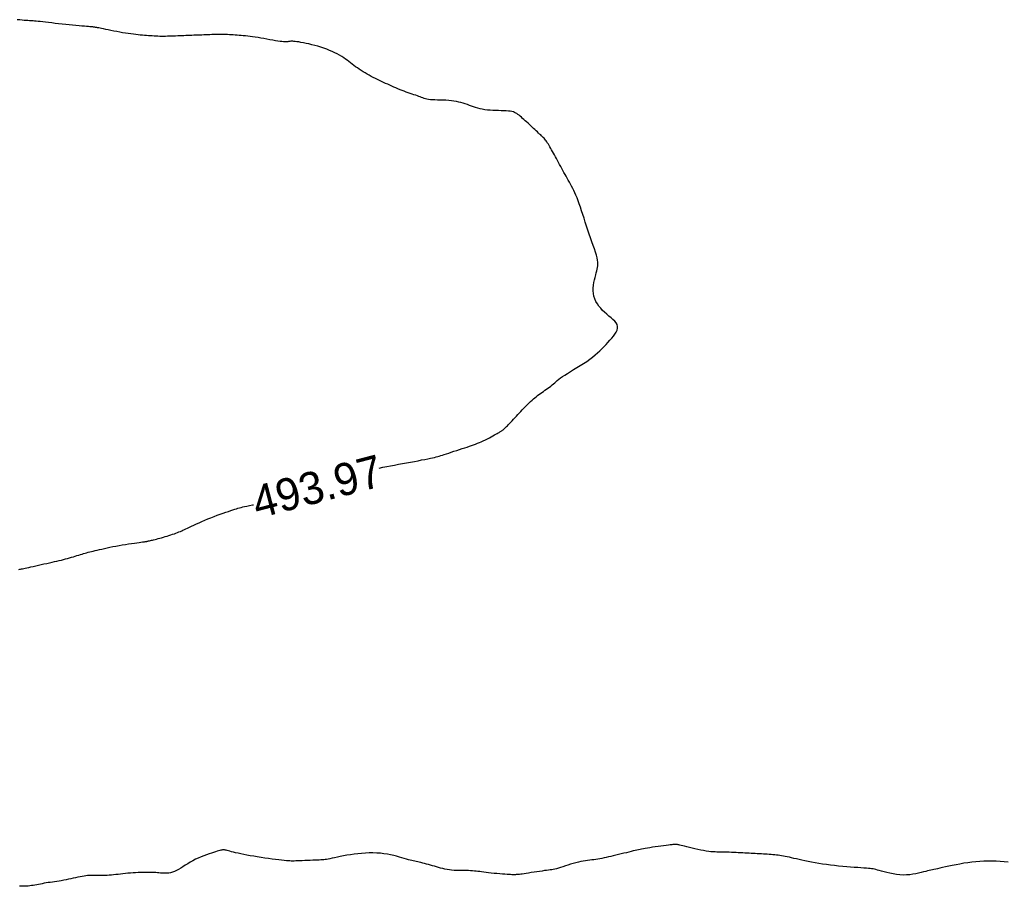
# Model space of a CAD drawing. Header units: millimetres. Extents: x 32690613 to 32693367, y 5343692 to 5344708.
# Tile 180 of 256: x 32692456 to 32692487, y 5344084 to 5344110. Entities that reach past the tile are written whole.
import ezdxf
from ezdxf.enums import TextEntityAlignment as Align

# ---------------------------------------------------------------- set-up
doc = ezdxf.new("R2010")
doc.units = ezdxf.units.MM
doc.header["$LTSCALE"] = 20
doc.layers.add('02-DGM_HL_493.50', color=112, linetype='Continuous')
doc.layers.add('02-DGM_HL_494.00', color=122, linetype='Continuous')

msp = doc.modelspace()

# ---------------------------------------------------------------- linework, layer by layer
at = {"layer": '02-DGM_HL_493.50', "elevation": 493.5, "flags": 128}
msp.add_lwpolyline([(32692487.08, 5344084.366), (32692486.954, 5344084.377), (32692486.829, 5344084.386), (32692486.703, 5344084.392), (32692486.578, 5344084.395), (32692486.453, 5344084.395), (32692486.328, 5344084.392), (32692486.203, 5344084.385), (32692486.079, 5344084.376), (32692485.954, 5344084.363), (32692485.829, 5344084.347), (32692485.705, 5344084.328), (32692485.583, 5344084.307), (32692485.463, 5344084.284), (32692485.349, 5344084.261), (32692485.24, 5344084.238), (32692485.139, 5344084.215), (32692485.047, 5344084.194), (32692484.965, 5344084.176), (32692484.895, 5344084.161), (32692484.834, 5344084.148), (32692484.78, 5344084.137), (32692484.731, 5344084.126), (32692484.683, 5344084.116), (32692484.634, 5344084.105), (32692484.582, 5344084.093), (32692484.524, 5344084.078), (32692484.458, 5344084.061), (32692484.384, 5344084.042), (32692484.304, 5344084.023), (32692484.217, 5344084.004), (32692484.125, 5344083.988), (32692484.029, 5344083.975), (32692483.929, 5344083.968), (32692483.827, 5344083.966), (32692483.723, 5344083.972), (32692483.618, 5344083.983), (32692483.516, 5344084), (32692483.417, 5344084.02), (32692483.322, 5344084.042), (32692483.235, 5344084.064), (32692483.156, 5344084.086), (32692483.087, 5344084.105), (32692483.029, 5344084.121), (32692482.98, 5344084.134), (32692482.936, 5344084.145), (32692482.895, 5344084.153), (32692482.852, 5344084.16), (32692482.806, 5344084.166), (32692482.752, 5344084.171), (32692482.688, 5344084.176), (32692482.611, 5344084.181), (32692482.522, 5344084.187), (32692482.422, 5344084.194), (32692482.314, 5344084.201), (32692482.199, 5344084.209), (32692482.079, 5344084.219), (32692481.956, 5344084.23), (32692481.831, 5344084.242), (32692481.705, 5344084.256), (32692481.58, 5344084.272), (32692481.457, 5344084.289), (32692481.336, 5344084.307), (32692481.217, 5344084.326), (32692481.103, 5344084.345), (32692480.993, 5344084.365), (32692480.888, 5344084.385), (32692480.789, 5344084.405), (32692480.696, 5344084.425), (32692480.609, 5344084.444), (32692480.526, 5344084.463), (32692480.448, 5344084.481), (32692480.375, 5344084.498), (32692480.306, 5344084.514), (32692480.241, 5344084.528), (32692480.18, 5344084.54), (32692480.122, 5344084.552), (32692480.065, 5344084.561), (32692480.011, 5344084.57), (32692479.958, 5344084.578), (32692479.904, 5344084.584), (32692479.851, 5344084.59), (32692479.796, 5344084.595), (32692479.74, 5344084.6), (32692479.682, 5344084.605), (32692479.622, 5344084.609), (32692479.562, 5344084.613), (32692479.501, 5344084.616), (32692479.439, 5344084.62), (32692479.376, 5344084.623), (32692479.314, 5344084.626), (32692479.251, 5344084.629), (32692479.188, 5344084.633), (32692479.125, 5344084.636), (32692479.061, 5344084.639), (32692478.996, 5344084.643), (32692478.931, 5344084.646), (32692478.864, 5344084.649), (32692478.796, 5344084.653), (32692478.726, 5344084.657), (32692478.655, 5344084.66), (32692478.584, 5344084.664), (32692478.514, 5344084.667), (32692478.444, 5344084.67), (32692478.375, 5344084.672), (32692478.308, 5344084.674), (32692478.244, 5344084.675), (32692478.183, 5344084.676), (32692478.124, 5344084.677), (32692478.065, 5344084.677), (32692478.005, 5344084.679), (32692477.944, 5344084.683), (32692477.878, 5344084.688), (32692477.809, 5344084.696), (32692477.733, 5344084.707), (32692477.651, 5344084.722), (32692477.563, 5344084.74), (32692477.473, 5344084.759), (32692477.383, 5344084.78), (32692477.295, 5344084.801), (32692477.211, 5344084.822), (32692477.133, 5344084.841), (32692477.065, 5344084.858), (32692477.007, 5344084.872), (32692476.959, 5344084.884), (32692476.92, 5344084.893), (32692476.888, 5344084.899), (32692476.862, 5344084.904), (32692476.841, 5344084.908), (32692476.822, 5344084.91), (32692476.806, 5344084.912), (32692476.79, 5344084.913), (32692476.773, 5344084.914), (32692476.753, 5344084.913), (32692476.729, 5344084.912), (32692476.7, 5344084.909), (32692476.663, 5344084.905), (32692476.617, 5344084.9), (32692476.56, 5344084.893), (32692476.493, 5344084.884), (32692476.415, 5344084.874), (32692476.332, 5344084.862), (32692476.244, 5344084.85), (32692476.155, 5344084.837), (32692476.069, 5344084.824), (32692475.986, 5344084.812), (32692475.911, 5344084.8), (32692475.845, 5344084.789), (32692475.786, 5344084.779), (32692475.733, 5344084.768), (32692475.684, 5344084.758), (32692475.635, 5344084.748), (32692475.585, 5344084.736), (32692475.533, 5344084.724), (32692475.474, 5344084.71), (32692475.409, 5344084.694), (32692475.337, 5344084.677), (32692475.26, 5344084.658), (32692475.18, 5344084.639), (32692475.098, 5344084.619), (32692475.015, 5344084.599), (32692474.934, 5344084.579), (32692474.854, 5344084.56), (32692474.779, 5344084.542), (32692474.707, 5344084.525), (32692474.637, 5344084.509), (32692474.57, 5344084.494), (32692474.505, 5344084.48), (32692474.442, 5344084.468), (32692474.379, 5344084.457), (32692474.317, 5344084.448), (32692474.254, 5344084.44), (32692474.192, 5344084.432), (32692474.128, 5344084.425), (32692474.063, 5344084.418), (32692473.995, 5344084.409), (32692473.926, 5344084.398), (32692473.853, 5344084.385), (32692473.778, 5344084.368), (32692473.699, 5344084.348), (32692473.617, 5344084.324), (32692473.535, 5344084.299), (32692473.453, 5344084.272), (32692473.373, 5344084.246), (32692473.297, 5344084.22), (32692473.225, 5344084.197), (32692473.16, 5344084.177), (32692473.101, 5344084.161), (32692473.049, 5344084.149), (32692472.999, 5344084.138), (32692472.951, 5344084.13), (32692472.902, 5344084.123), (32692472.85, 5344084.117), (32692472.792, 5344084.109), (32692472.728, 5344084.101), (32692472.655, 5344084.09), (32692472.575, 5344084.079), (32692472.49, 5344084.066), (32692472.404, 5344084.052), (32692472.319, 5344084.039), (32692472.237, 5344084.026), (32692472.162, 5344084.015), (32692472.094, 5344084.005), (32692472.037, 5344083.996), (32692471.99, 5344083.99), (32692471.951, 5344083.985), (32692471.919, 5344083.982), (32692471.893, 5344083.98), (32692471.871, 5344083.978), (32692471.851, 5344083.977), (32692471.833, 5344083.976), (32692471.815, 5344083.976), (32692471.796, 5344083.975), (32692471.773, 5344083.975), (32692471.747, 5344083.975), (32692471.715, 5344083.976), (32692471.676, 5344083.978), (32692471.628, 5344083.98), (32692471.571, 5344083.984), (32692471.503, 5344083.989), (32692471.426, 5344083.995), (32692471.343, 5344084.002), (32692471.256, 5344084.009), (32692471.168, 5344084.017), (32692471.08, 5344084.026), (32692470.996, 5344084.035), (32692470.917, 5344084.044), (32692470.846, 5344084.053), (32692470.782, 5344084.062), (32692470.722, 5344084.07), (32692470.666, 5344084.078), (32692470.611, 5344084.084), (32692470.556, 5344084.09), (32692470.499, 5344084.095), (32692470.439, 5344084.099), (32692470.373, 5344084.101), (32692470.304, 5344084.102), (32692470.232, 5344084.103), (32692470.157, 5344084.103), (32692470.081, 5344084.105), (32692470.004, 5344084.107), (32692469.928, 5344084.111), (32692469.854, 5344084.118), (32692469.782, 5344084.126), (32692469.712, 5344084.138), (32692469.644, 5344084.151), (32692469.578, 5344084.166), (32692469.512, 5344084.182), (32692469.448, 5344084.199), (32692469.385, 5344084.217), (32692469.321, 5344084.236), (32692469.258, 5344084.254), (32692469.195, 5344084.272), (32692469.133, 5344084.29), (32692469.073, 5344084.307), (32692469.014, 5344084.323), (32692468.957, 5344084.338), (32692468.903, 5344084.352), (32692468.852, 5344084.364), (32692468.803, 5344084.375), (32692468.758, 5344084.385), (32692468.712, 5344084.394), (32692468.667, 5344084.403), (32692468.62, 5344084.414), (32692468.569, 5344084.425), (32692468.515, 5344084.439), (32692468.455, 5344084.456), (32692468.388, 5344084.476), (32692468.315, 5344084.498), (32692468.236, 5344084.522), (32692468.15, 5344084.546), (32692468.06, 5344084.57), (32692467.964, 5344084.592), (32692467.863, 5344084.612), (32692467.757, 5344084.627), (32692467.647, 5344084.639), (32692467.534, 5344084.646), (32692467.419, 5344084.649), (32692467.301, 5344084.648), (32692467.183, 5344084.643), (32692467.065, 5344084.636), (32692466.948, 5344084.625), (32692466.832, 5344084.611), (32692466.72, 5344084.595), (32692466.611, 5344084.577), (32692466.507, 5344084.558), (32692466.408, 5344084.539), (32692466.316, 5344084.52), (32692466.231, 5344084.502), (32692466.154, 5344084.485), (32692466.087, 5344084.471), (32692466.03, 5344084.459), (32692465.98, 5344084.451), (32692465.936, 5344084.444), (32692465.894, 5344084.439), (32692465.852, 5344084.435), (32692465.807, 5344084.432), (32692465.758, 5344084.43), (32692465.7, 5344084.428), (32692465.633, 5344084.425), (32692465.558, 5344084.422), (32692465.477, 5344084.419), (32692465.395, 5344084.416), (32692465.312, 5344084.413), (32692465.231, 5344084.41), (32692465.156, 5344084.407), (32692465.089, 5344084.404), (32692465.031, 5344084.402), (32692464.981, 5344084.4), (32692464.935, 5344084.399), (32692464.891, 5344084.4), (32692464.846, 5344084.401), (32692464.796, 5344084.404), (32692464.739, 5344084.409), (32692464.672, 5344084.415), (32692464.592, 5344084.424), (32692464.502, 5344084.435), (32692464.402, 5344084.447), (32692464.295, 5344084.461), (32692464.184, 5344084.476), (32692464.069, 5344084.492), (32692463.954, 5344084.509), (32692463.839, 5344084.527), (32692463.727, 5344084.546), (32692463.62, 5344084.565), (32692463.517, 5344084.585), (32692463.419, 5344084.604), (32692463.328, 5344084.623), (32692463.244, 5344084.641), (32692463.167, 5344084.658), (32692463.099, 5344084.674), (32692463.041, 5344084.689), (32692462.99, 5344084.702), (32692462.947, 5344084.713), (32692462.909, 5344084.723), (32692462.876, 5344084.731), (32692462.847, 5344084.737), (32692462.819, 5344084.741), (32692462.793, 5344084.742), (32692462.766, 5344084.741), (32692462.738, 5344084.738), (32692462.708, 5344084.732), (32692462.674, 5344084.724), (32692462.636, 5344084.713), (32692462.592, 5344084.7), (32692462.542, 5344084.684), (32692462.484, 5344084.665), (32692462.419, 5344084.643), (32692462.346, 5344084.619), (32692462.267, 5344084.591), (32692462.185, 5344084.561), (32692462.1, 5344084.528), (32692462.013, 5344084.491), (32692461.927, 5344084.452), (32692461.843, 5344084.41), (32692461.762, 5344084.364), (32692461.684, 5344084.317), (32692461.609, 5344084.27), (32692461.537, 5344084.223), (32692461.468, 5344084.179), (32692461.401, 5344084.138), (32692461.336, 5344084.103), (32692461.274, 5344084.073), (32692461.213, 5344084.051), (32692461.155, 5344084.035), (32692461.098, 5344084.026), (32692461.043, 5344084.02), (32692460.989, 5344084.019), (32692460.937, 5344084.02), (32692460.887, 5344084.023), (32692460.839, 5344084.027), (32692460.792, 5344084.031), (32692460.745, 5344084.035), (32692460.698, 5344084.039), (32692460.651, 5344084.042), (32692460.601, 5344084.044), (32692460.549, 5344084.046), (32692460.493, 5344084.048), (32692460.433, 5344084.048), (32692460.368, 5344084.048), (32692460.298, 5344084.047), (32692460.225, 5344084.045), (32692460.15, 5344084.042), (32692460.072, 5344084.038), (32692459.993, 5344084.033), (32692459.913, 5344084.027), (32692459.834, 5344084.021), (32692459.755, 5344084.013), (32692459.678, 5344084.005), (32692459.603, 5344083.996), (32692459.529, 5344083.987), (32692459.457, 5344083.979), (32692459.388, 5344083.971), (32692459.322, 5344083.965), (32692459.258, 5344083.96), (32692459.197, 5344083.956), (32692459.139, 5344083.954), (32692459.083, 5344083.953), (32692459.029, 5344083.953), (32692458.978, 5344083.954), (32692458.927, 5344083.955), (32692458.878, 5344083.956), (32692458.83, 5344083.956), (32692458.783, 5344083.956), (32692458.735, 5344083.956), (32692458.687, 5344083.954), (32692458.637, 5344083.951), (32692458.586, 5344083.947), (32692458.533, 5344083.941), (32692458.476, 5344083.933), (32692458.416, 5344083.923), (32692458.352, 5344083.911), (32692458.284, 5344083.898), (32692458.214, 5344083.882), (32692458.142, 5344083.866), (32692458.068, 5344083.85), (32692457.994, 5344083.834), (32692457.919, 5344083.818), (32692457.846, 5344083.804), (32692457.773, 5344083.791), (32692457.703, 5344083.779), (32692457.633, 5344083.768), (32692457.565, 5344083.758), (32692457.499, 5344083.749), (32692457.433, 5344083.739), (32692457.369, 5344083.73), (32692457.307, 5344083.72), (32692457.245, 5344083.709), (32692457.185, 5344083.698), (32692457.126, 5344083.687), (32692457.068, 5344083.676), (32692457.011, 5344083.665), (32692456.956, 5344083.655), (32692456.902, 5344083.646), (32692456.85, 5344083.638), (32692456.798, 5344083.631), (32692456.747, 5344083.626), (32692456.696, 5344083.622), (32692456.645, 5344083.619), (32692456.592, 5344083.617), (32692456.537, 5344083.616), (32692456.48, 5344083.617)], dxfattribs=at)
at = {"layer": '02-DGM_HL_494.00', "elevation": 494, "flags": 128}
for points in [[(32692467.611, 5344096.568), (32692467.612, 5344096.568), (32692467.726, 5344096.592), (32692467.844, 5344096.615), (32692467.964, 5344096.638), (32692468.086, 5344096.661), (32692468.21, 5344096.684), (32692468.334, 5344096.707), (32692468.458, 5344096.729), (32692468.58, 5344096.752), (32692468.699, 5344096.774), (32692468.814, 5344096.795), (32692468.922, 5344096.816), (32692469.023, 5344096.835), (32692469.114, 5344096.853), (32692469.195, 5344096.869), (32692469.263, 5344096.884), (32692469.322, 5344096.897), (32692469.374, 5344096.91), (32692469.422, 5344096.923), (32692469.468, 5344096.936), (32692469.515, 5344096.951), (32692469.566, 5344096.967), (32692469.624, 5344096.986), (32692469.69, 5344097.008), (32692469.763, 5344097.032), (32692469.842, 5344097.058), (32692469.925, 5344097.085), (32692470.01, 5344097.113), (32692470.095, 5344097.141), (32692470.178, 5344097.168), (32692470.257, 5344097.194), (32692470.331, 5344097.218), (32692470.401, 5344097.241), (32692470.467, 5344097.264), (32692470.53, 5344097.286), (32692470.591, 5344097.308), (32692470.651, 5344097.332), (32692470.711, 5344097.357), (32692470.772, 5344097.383), (32692470.834, 5344097.412), (32692470.897, 5344097.442), (32692470.959, 5344097.474), (32692471.02, 5344097.505), (32692471.078, 5344097.536), (32692471.132, 5344097.565), (32692471.182, 5344097.592), (32692471.226, 5344097.617), (32692471.264, 5344097.637), (32692471.295, 5344097.655), (32692471.322, 5344097.67), (32692471.345, 5344097.683), (32692471.364, 5344097.694), (32692471.381, 5344097.705), (32692471.397, 5344097.715), (32692471.412, 5344097.726), (32692471.427, 5344097.737), (32692471.444, 5344097.75), (32692471.461, 5344097.765), (32692471.48, 5344097.781), (32692471.501, 5344097.801), (32692471.524, 5344097.823), (32692471.55, 5344097.849), (32692471.58, 5344097.878), (32692471.612, 5344097.912), (32692471.648, 5344097.949), (32692471.686, 5344097.99), (32692471.727, 5344098.033), (32692471.769, 5344098.079), (32692471.813, 5344098.126), (32692471.857, 5344098.174), (32692471.902, 5344098.222), (32692471.947, 5344098.271), (32692471.992, 5344098.319), (32692472.037, 5344098.367), (32692472.081, 5344098.414), (32692472.126, 5344098.46), (32692472.17, 5344098.505), (32692472.213, 5344098.549), (32692472.256, 5344098.59), (32692472.299, 5344098.63), (32692472.341, 5344098.668), (32692472.383, 5344098.705), (32692472.425, 5344098.74), (32692472.467, 5344098.775), (32692472.51, 5344098.809), (32692472.554, 5344098.842), (32692472.599, 5344098.875), (32692472.646, 5344098.908), (32692472.693, 5344098.941), (32692472.74, 5344098.974), (32692472.787, 5344099.007), (32692472.834, 5344099.04), (32692472.879, 5344099.073), (32692472.923, 5344099.106), (32692472.964, 5344099.139), (32692473.004, 5344099.172), (32692473.042, 5344099.206), (32692473.082, 5344099.24), (32692473.124, 5344099.276), (32692473.171, 5344099.314), (32692473.224, 5344099.355), (32692473.285, 5344099.399), (32692473.355, 5344099.447), (32692473.437, 5344099.498), (32692473.528, 5344099.554), (32692473.625, 5344099.613), (32692473.727, 5344099.675), (32692473.831, 5344099.738), (32692473.934, 5344099.803), (32692474.034, 5344099.869), (32692474.129, 5344099.935), (32692474.216, 5344100.001), (32692474.297, 5344100.067), (32692474.372, 5344100.133), (32692474.442, 5344100.198), (32692474.508, 5344100.263), (32692474.571, 5344100.328), (32692474.632, 5344100.393), (32692474.692, 5344100.458), (32692474.752, 5344100.523), (32692474.809, 5344100.587), (32692474.862, 5344100.651), (32692474.909, 5344100.714), (32692474.948, 5344100.776), (32692474.975, 5344100.837), (32692474.99, 5344100.896), (32692474.99, 5344100.953), (32692474.973, 5344101.008), (32692474.942, 5344101.062), (32692474.899, 5344101.114), (32692474.846, 5344101.166), (32692474.786, 5344101.219), (32692474.721, 5344101.273), (32692474.655, 5344101.329), (32692474.589, 5344101.388), (32692474.526, 5344101.449), (32692474.466, 5344101.514), (32692474.412, 5344101.582), (32692474.363, 5344101.653), (32692474.32, 5344101.727), (32692474.285, 5344101.804), (32692474.259, 5344101.884), (32692474.241, 5344101.966), (32692474.233, 5344102.051), (32692474.234, 5344102.138), (32692474.241, 5344102.225), (32692474.254, 5344102.31), (32692474.271, 5344102.393), (32692474.291, 5344102.471), (32692474.311, 5344102.545), (32692474.33, 5344102.612), (32692474.347, 5344102.672), (32692474.361, 5344102.726), (32692474.372, 5344102.777), (32692474.379, 5344102.828), (32692474.381, 5344102.88), (32692474.378, 5344102.936), (32692474.369, 5344102.999), (32692474.354, 5344103.072), (32692474.332, 5344103.155), (32692474.304, 5344103.248), (32692474.271, 5344103.349), (32692474.234, 5344103.458), (32692474.195, 5344103.572), (32692474.153, 5344103.691), (32692474.111, 5344103.813), (32692474.07, 5344103.936), (32692474.029, 5344104.059), (32692473.989, 5344104.182), (32692473.951, 5344104.302), (32692473.913, 5344104.42), (32692473.877, 5344104.534), (32692473.841, 5344104.643), (32692473.805, 5344104.746), (32692473.77, 5344104.842), (32692473.735, 5344104.931), (32692473.701, 5344105.012), (32692473.667, 5344105.088), (32692473.633, 5344105.16), (32692473.599, 5344105.227), (32692473.565, 5344105.291), (32692473.531, 5344105.354), (32692473.498, 5344105.415), (32692473.464, 5344105.476), (32692473.43, 5344105.537), (32692473.397, 5344105.599), (32692473.363, 5344105.66), (32692473.329, 5344105.721), (32692473.296, 5344105.782), (32692473.262, 5344105.844), (32692473.228, 5344105.905), (32692473.195, 5344105.966), (32692473.161, 5344106.027), (32692473.128, 5344106.087), (32692473.095, 5344106.146), (32692473.064, 5344106.204), (32692473.033, 5344106.261), (32692473.003, 5344106.315), (32692472.974, 5344106.367), (32692472.946, 5344106.417), (32692472.92, 5344106.464), (32692472.895, 5344106.509), (32692472.871, 5344106.551), (32692472.848, 5344106.591), (32692472.825, 5344106.627), (32692472.803, 5344106.662), (32692472.78, 5344106.693), (32692472.758, 5344106.723), (32692472.736, 5344106.75), (32692472.713, 5344106.776), (32692472.689, 5344106.801), (32692472.664, 5344106.826), (32692472.637, 5344106.852), (32692472.609, 5344106.879), (32692472.577, 5344106.908), (32692472.544, 5344106.939), (32692472.508, 5344106.973), (32692472.469, 5344107.008), (32692472.43, 5344107.045), (32692472.388, 5344107.083), (32692472.346, 5344107.122), (32692472.303, 5344107.161), (32692472.26, 5344107.201), (32692472.217, 5344107.241), (32692472.174, 5344107.281), (32692472.132, 5344107.32), (32692472.09, 5344107.357), (32692472.05, 5344107.393), (32692472.011, 5344107.428), (32692471.973, 5344107.46), (32692471.938, 5344107.489), (32692471.904, 5344107.515), (32692471.871, 5344107.539), (32692471.838, 5344107.559), (32692471.802, 5344107.577), (32692471.763, 5344107.592), (32692471.719, 5344107.604), (32692471.668, 5344107.614), (32692471.61, 5344107.621), (32692471.543, 5344107.625), (32692471.468, 5344107.629), (32692471.388, 5344107.631), (32692471.303, 5344107.632), (32692471.216, 5344107.635), (32692471.129, 5344107.638), (32692471.042, 5344107.643), (32692470.958, 5344107.651), (32692470.879, 5344107.662), (32692470.803, 5344107.676), (32692470.731, 5344107.692), (32692470.662, 5344107.71), (32692470.595, 5344107.73), (32692470.53, 5344107.751), (32692470.466, 5344107.773), (32692470.402, 5344107.796), (32692470.339, 5344107.818), (32692470.275, 5344107.84), (32692470.209, 5344107.862), (32692470.142, 5344107.882), (32692470.073, 5344107.9), (32692470.001, 5344107.916), (32692469.926, 5344107.93), (32692469.846, 5344107.941), (32692469.762, 5344107.949), (32692469.676, 5344107.954), (32692469.588, 5344107.957), (32692469.501, 5344107.959), (32692469.417, 5344107.961), (32692469.336, 5344107.963), (32692469.262, 5344107.966), (32692469.194, 5344107.971), (32692469.136, 5344107.978), (32692469.085, 5344107.987), (32692469.04, 5344107.999), (32692468.999, 5344108.011), (32692468.96, 5344108.026), (32692468.922, 5344108.041), (32692468.883, 5344108.057), (32692468.84, 5344108.074), (32692468.793, 5344108.091), (32692468.743, 5344108.109), (32692468.688, 5344108.127), (32692468.631, 5344108.146), (32692468.571, 5344108.166), (32692468.51, 5344108.187), (32692468.447, 5344108.208), (32692468.384, 5344108.231), (32692468.32, 5344108.256), (32692468.257, 5344108.281), (32692468.193, 5344108.307), (32692468.129, 5344108.334), (32692468.066, 5344108.362), (32692468.002, 5344108.39), (32692467.939, 5344108.419), (32692467.875, 5344108.448), (32692467.811, 5344108.477), (32692467.748, 5344108.506), (32692467.684, 5344108.535), (32692467.62, 5344108.565), (32692467.556, 5344108.595), (32692467.493, 5344108.626), (32692467.429, 5344108.659), (32692467.365, 5344108.692), (32692467.301, 5344108.727), (32692467.238, 5344108.762), (32692467.175, 5344108.799), (32692467.113, 5344108.837), (32692467.052, 5344108.875), (32692466.993, 5344108.914), (32692466.936, 5344108.953), (32692466.881, 5344108.993), (32692466.828, 5344109.032), (32692466.777, 5344109.072), (32692466.727, 5344109.112), (32692466.676, 5344109.151), (32692466.624, 5344109.191), (32692466.57, 5344109.231), (32692466.513, 5344109.27), (32692466.451, 5344109.309), (32692466.385, 5344109.349), (32692466.313, 5344109.387), (32692466.237, 5344109.425), (32692466.158, 5344109.462), (32692466.074, 5344109.498), (32692465.988, 5344109.532), (32692465.898, 5344109.565), (32692465.806, 5344109.596), (32692465.713, 5344109.624), (32692465.618, 5344109.651), (32692465.525, 5344109.675), (32692465.434, 5344109.696), (32692465.347, 5344109.716), (32692465.265, 5344109.732), (32692465.189, 5344109.746), (32692465.122, 5344109.758), (32692465.063, 5344109.767), (32692465.013, 5344109.773), (32692464.97, 5344109.777), (32692464.934, 5344109.779), (32692464.902, 5344109.78), (32692464.875, 5344109.779), (32692464.85, 5344109.777), (32692464.826, 5344109.774), (32692464.804, 5344109.771), (32692464.78, 5344109.768), (32692464.754, 5344109.765), (32692464.725, 5344109.763), (32692464.69, 5344109.763), (32692464.649, 5344109.765), (32692464.601, 5344109.769), (32692464.543, 5344109.776), (32692464.475, 5344109.786), (32692464.398, 5344109.798), (32692464.315, 5344109.813), (32692464.227, 5344109.829), (32692464.135, 5344109.846), (32692464.043, 5344109.863), (32692463.951, 5344109.879), (32692463.862, 5344109.894), (32692463.776, 5344109.907), (32692463.695, 5344109.918), (32692463.618, 5344109.928), (32692463.544, 5344109.936), (32692463.473, 5344109.944), (32692463.405, 5344109.95), (32692463.339, 5344109.956), (32692463.275, 5344109.961), (32692463.213, 5344109.967), (32692463.153, 5344109.972), (32692463.093, 5344109.976), (32692463.035, 5344109.981), (32692462.977, 5344109.984), (32692462.918, 5344109.988), (32692462.86, 5344109.99), (32692462.801, 5344109.992), (32692462.742, 5344109.992), (32692462.682, 5344109.992), (32692462.621, 5344109.992), (32692462.559, 5344109.99), (32692462.498, 5344109.988), (32692462.436, 5344109.986), (32692462.373, 5344109.984), (32692462.311, 5344109.982), (32692462.248, 5344109.979), (32692462.186, 5344109.977), (32692462.123, 5344109.974), (32692462.061, 5344109.972), (32692461.998, 5344109.969), (32692461.936, 5344109.967), (32692461.874, 5344109.965), (32692461.811, 5344109.962), (32692461.749, 5344109.96), (32692461.686, 5344109.957), (32692461.624, 5344109.955), (32692461.561, 5344109.952), (32692461.499, 5344109.95), (32692461.436, 5344109.948), (32692461.374, 5344109.945), (32692461.312, 5344109.943), (32692461.249, 5344109.94), (32692461.187, 5344109.938), (32692461.125, 5344109.936), (32692461.063, 5344109.934), (32692461.001, 5344109.933), (32692460.941, 5344109.932), (32692460.88, 5344109.932), (32692460.821, 5344109.933), (32692460.762, 5344109.934), (32692460.704, 5344109.937), (32692460.646, 5344109.94), (32692460.588, 5344109.944), (32692460.529, 5344109.948), (32692460.469, 5344109.953), (32692460.409, 5344109.958), (32692460.347, 5344109.963), (32692460.283, 5344109.968), (32692460.218, 5344109.974), (32692460.149, 5344109.981), (32692460.078, 5344109.988), (32692460.004, 5344109.996), (32692459.927, 5344110.006), (32692459.846, 5344110.017), (32692459.761, 5344110.03), (32692459.671, 5344110.045), (32692459.579, 5344110.062), (32692459.487, 5344110.079), (32692459.395, 5344110.097), (32692459.307, 5344110.114), (32692459.224, 5344110.131), (32692459.147, 5344110.147), (32692459.079, 5344110.161), (32692459.021, 5344110.173), (32692458.972, 5344110.183), (32692458.932, 5344110.192), (32692458.898, 5344110.199), (32692458.87, 5344110.204), (32692458.847, 5344110.209), (32692458.826, 5344110.212), (32692458.808, 5344110.215), (32692458.791, 5344110.218), (32692458.773, 5344110.221), (32692458.752, 5344110.223), (32692458.728, 5344110.225), (32692458.698, 5344110.228), (32692458.66, 5344110.232), (32692458.614, 5344110.236), (32692458.557, 5344110.24), (32692458.488, 5344110.246), (32692458.409, 5344110.253), (32692458.321, 5344110.261), (32692458.225, 5344110.27), (32692458.124, 5344110.279), (32692458.018, 5344110.289), (32692457.909, 5344110.3), (32692457.8, 5344110.311), (32692457.691, 5344110.323), (32692457.583, 5344110.335), (32692457.479, 5344110.347), (32692457.379, 5344110.359), (32692457.285, 5344110.37), (32692457.199, 5344110.38), (32692457.121, 5344110.388), (32692457.052, 5344110.396), (32692456.995, 5344110.401), (32692456.946, 5344110.406), (32692456.903, 5344110.409), (32692456.863, 5344110.411), (32692456.825, 5344110.414), (32692456.784, 5344110.416), (32692456.74, 5344110.419), (32692456.688, 5344110.423), (32692456.628, 5344110.428), (32692456.56, 5344110.434), (32692456.487, 5344110.441), (32692456.411, 5344110.449)], [(32692456.462, 5344093.427), (32692456.487, 5344093.431), (32692456.513, 5344093.437), (32692456.543, 5344093.443), (32692456.576, 5344093.45), (32692456.613, 5344093.458), (32692456.657, 5344093.468), (32692456.707, 5344093.479), (32692456.765, 5344093.492), (32692456.831, 5344093.506), (32692456.904, 5344093.523), (32692456.983, 5344093.54), (32692457.066, 5344093.559), (32692457.151, 5344093.577), (32692457.237, 5344093.597), (32692457.322, 5344093.616), (32692457.405, 5344093.634), (32692457.485, 5344093.652), (32692457.562, 5344093.669), (32692457.635, 5344093.686), (32692457.705, 5344093.702), (32692457.774, 5344093.718), (32692457.839, 5344093.735), (32692457.904, 5344093.751), (32692457.966, 5344093.768), (32692458.027, 5344093.785), (32692458.087, 5344093.803), (32692458.146, 5344093.821), (32692458.203, 5344093.839), (32692458.258, 5344093.857), (32692458.312, 5344093.874), (32692458.364, 5344093.89), (32692458.414, 5344093.905), (32692458.462, 5344093.92), (32692458.51, 5344093.933), (32692458.557, 5344093.946), (32692458.604, 5344093.958), (32692458.654, 5344093.97), (32692458.706, 5344093.983), (32692458.761, 5344093.997), (32692458.82, 5344094.011), (32692458.885, 5344094.027), (32692458.954, 5344094.043), (32692459.029, 5344094.06), (32692459.107, 5344094.078), (32692459.191, 5344094.097), (32692459.278, 5344094.115), (32692459.369, 5344094.133), (32692459.464, 5344094.151), (32692459.562, 5344094.168), (32692459.661, 5344094.185), (32692459.76, 5344094.201), (32692459.857, 5344094.216), (32692459.95, 5344094.229), (32692460.036, 5344094.242), (32692460.114, 5344094.253), (32692460.182, 5344094.263), (32692460.238, 5344094.27), (32692460.284, 5344094.277), (32692460.321, 5344094.282), (32692460.35, 5344094.286), (32692460.372, 5344094.289), (32692460.39, 5344094.292), (32692460.404, 5344094.295), (32692460.417, 5344094.297), (32692460.429, 5344094.299), (32692460.441, 5344094.301), (32692460.454, 5344094.304), (32692460.469, 5344094.308), (32692460.487, 5344094.312), (32692460.507, 5344094.317), (32692460.531, 5344094.322), (32692460.559, 5344094.329), (32692460.593, 5344094.337), (32692460.631, 5344094.347), (32692460.673, 5344094.357), (32692460.719, 5344094.369), (32692460.769, 5344094.381), (32692460.821, 5344094.395), (32692460.875, 5344094.41), (32692460.931, 5344094.426), (32692460.988, 5344094.443), (32692461.046, 5344094.46), (32692461.104, 5344094.478), (32692461.161, 5344094.497), (32692461.217, 5344094.516), (32692461.271, 5344094.534), (32692461.322, 5344094.552), (32692461.37, 5344094.57), (32692461.415, 5344094.587), (32692461.457, 5344094.604), (32692461.498, 5344094.622), (32692461.539, 5344094.64), (32692461.583, 5344094.66), (32692461.63, 5344094.682), (32692461.681, 5344094.706), (32692461.739, 5344094.733), (32692461.804, 5344094.764), (32692461.876, 5344094.798), (32692461.954, 5344094.835), (32692462.037, 5344094.873), (32692462.124, 5344094.912), (32692462.215, 5344094.952), (32692462.308, 5344094.991), (32692462.403, 5344095.03), (32692462.499, 5344095.067), (32692462.594, 5344095.103), (32692462.687, 5344095.137), (32692462.778, 5344095.169), (32692462.864, 5344095.199), (32692462.945, 5344095.226), (32692463.019, 5344095.25), (32692463.086, 5344095.272), (32692463.143, 5344095.291), (32692463.194, 5344095.307), (32692463.241, 5344095.322), (32692463.287, 5344095.335), (32692463.335, 5344095.348), (32692463.387, 5344095.361), (32692463.446, 5344095.374), (32692463.515, 5344095.389), (32692463.595, 5344095.405), (32692463.686, 5344095.423), (32692463.724, 5344095.431)]]:
    msp.add_lwpolyline(points, dxfattribs=at)

# ---------------------------------------------------------------- texts
at = {"layer": '02-DGM_HL_494.00'}
msp.add_text('493.97', height=1, rotation=14.6786, dxfattribs=at).set_placement((32692465.691, 5344095.997, 494), align=Align.MIDDLE)

doc.saveas('drawing.dxf')
